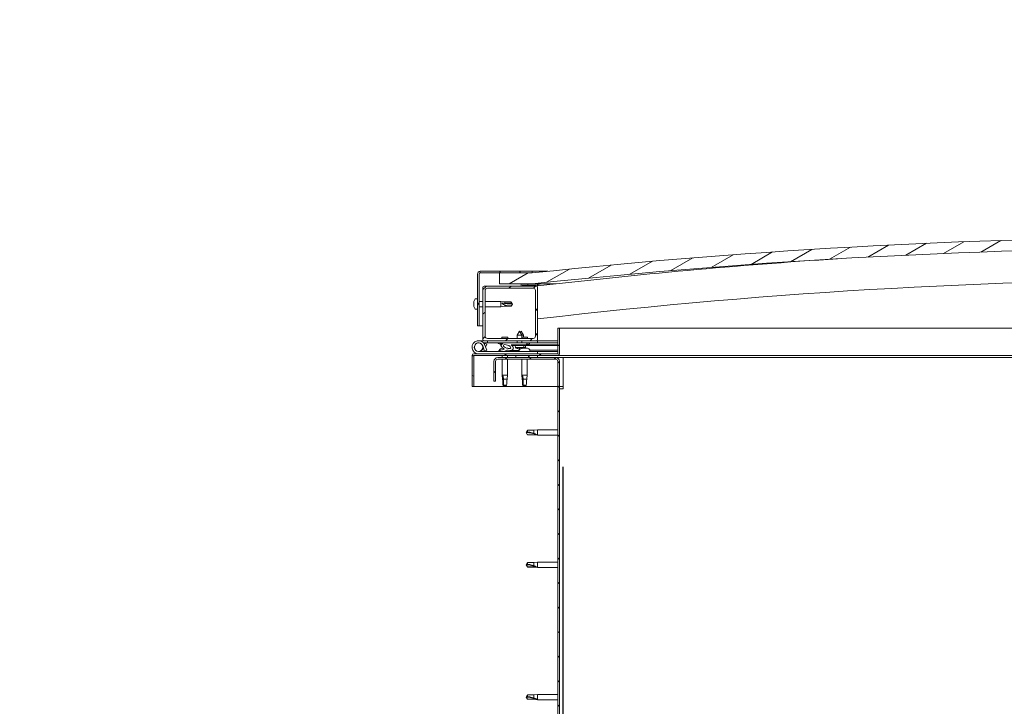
# Model space of a CAD drawing. Header units: millimetres. Extents: x -1893473 to 942156, y -568027 to 942944.
# Tile 65 of 256: x -7138 to -6237, y -293720 to -293092. Entities that reach past the tile are written whole.
import ezdxf

# ---------------------------------------------------------------- set-up
doc = ezdxf.new("R2010")
doc.units = ezdxf.units.MM
doc.header["$LTSCALE"] = 0.2
doc.layers.get('0').update_dxf_attribs({"lineweight": 0})
for name, color, linetype, lineweight in [('DO KONSTRUKCJI', 222, 'Continuous', 35), ('Hatch (ISO)', 7, 'Continuous', 18), ('P-Ściana żelbetowa', 50, 'Continuous', 30), ('Visible (ISO)', 7, 'Continuous', 50)]:
    doc.layers.add(name, color=color, linetype=linetype, lineweight=lineweight)
pattern_1 = [(120, (-10843.571, -2108.028), (-13.748153, -7.9375), [])]
pattern_2 = [(45, (-10843.571, -2108.028), (-11.22532, 11.22532), [])]

# ---------------------------------------------------------------- blocks, each defined once
blk = doc.blocks.new('A$C3bf03bbc')
at = {"layer": 'Hatch (ISO)', "lineweight": 9}
h = blk.add_hatch(dxfattribs=at)
h.set_pattern_fill('ANSI31', color=256, scale=127, angle=-15, style=0)
h.set_pattern_definition([(30, (-10843.571, -2108.028), (-7.9375, 13.748153), [])])
edge = h.paths.add_edge_path()
edge.add_line((21.5, 567.5), (51.5, 567.5))
edge.add_line((51.5, 567.5), (51.5, 577.5))
edge.add_line((51.5, 577.5), (21.5, 577.5))
edge.add_ellipse((-603.5, -5324.56), major_axis=(625, 5902.06), ratio=1, start_angle=0, end_angle=12.089642)
edge.add_line((-1228.5, 577.5), (-1258.5, 577.5))
edge.add_line((-1258.5, 577.5), (-1258.5, 567.5))
edge.add_line((-1258.5, 567.5), (-1228.5, 567.5))
edge.add_ellipse((-603.5, -5334.56), major_axis=(-625, 5902.06), ratio=1, start_angle=347.910358, end_angle=360, ccw=False)
h = blk.add_hatch(dxfattribs=at)
h.set_pattern_fill('ANSI31', color=256, scale=127, angle=75, style=0)
h.set_pattern_definition(pattern_1)
edge = h.paths.add_edge_path()
edge.add_line((-1228.5, 579), (-1276, 579))
edge.add_ellipse((-1276, 576.5), major_axis=(0, 2.5), ratio=1, start_angle=0, end_angle=90)
edge.add_line((-1278.5, 576.5), (-1278.5, 529))
edge.add_line((-1278.5, 529), (-1277, 529))
edge.add_line((-1277, 529), (-1277, 576.5))
edge.add_ellipse((-1276, 576.5), major_axis=(-1, 0), ratio=1, start_angle=270, end_angle=360, ccw=False)
edge.add_line((-1276, 577.5), (-1258.5, 577.5))
edge.add_line((-1258.5, 577.5), (-1228.5, 577.5))
edge.add_line((-1228.5, 577.5), (-1228.5, 579))
h = blk.add_hatch(dxfattribs=at)
h.set_pattern_fill('ANSI31', color=256, scale=127, style=0)
h.set_pattern_definition(pattern_2)
edge = h.paths.add_edge_path()
edge.add_line((-1224.5, 565.5), (-1238.4, 565.5))
edge.add_line((-1238.4, 565.5), (-1272.5, 565.5))
edge.add_ellipse((-1272.5, 564.5), major_axis=(0, 1), ratio=1, start_angle=0, end_angle=90)
edge.add_line((-1273.5, 564.5), (-1273.5, 516.5))
edge.add_ellipse((-1272.5, 516.5), major_axis=(-1, 0), ratio=1, start_angle=0, end_angle=90)
edge.add_line((-1272.5, 515.5), (-1224.5, 515.5))
edge.add_ellipse((-1224.5, 516.5), major_axis=(0, -1), ratio=1, start_angle=0, end_angle=90)
edge.add_line((-1223.5, 516.5), (-1223.5, 564.5))
edge.add_ellipse((-1224.5, 564.5), major_axis=(1, 0), ratio=1, start_angle=0, end_angle=90)
edge = h.paths.add_edge_path(flags=0)
edge.add_line((-1227.5, 517.5), (-1269.5, 517.5))
edge.add_ellipse((-1269.5, 519.5), major_axis=(0, -2), ratio=1, start_angle=270, end_angle=360, ccw=False)
edge.add_line((-1271.5, 519.5), (-1271.5, 561.5))
edge.add_ellipse((-1269.5, 561.5), major_axis=(-2, 0), ratio=1, start_angle=270, end_angle=360, ccw=False)
edge.add_line((-1269.5, 563.5), (-1227.5, 563.5))
edge.add_ellipse((-1227.5, 561.5), major_axis=(0, 2), ratio=1, start_angle=270, end_angle=360, ccw=False)
edge.add_line((-1225.5, 561.5), (-1225.5, 519.5))
edge.add_ellipse((-1227.5, 519.5), major_axis=(2, 0), ratio=1, start_angle=270, end_angle=360, ccw=False)
h = blk.add_hatch(dxfattribs=at)
h.set_pattern_fill('ANSI31', color=256, scale=127, angle=15, style=0)
h.set_pattern_definition([(60, (-10843.571, -2108.028), (-13.748153, 7.9375), [])])
edge = h.paths.add_edge_path()
edge.add_line((16.6, 565.5), (17.5, 565.5))
edge.add_line((17.5, 565.5), (31.4, 565.5))
edge.add_ellipse((31.4, 565.6), major_axis=(0, -0.1), ratio=1, start_angle=0, end_angle=90)
edge.add_line((31.5, 565.6), (31.5, 567.21))
edge.add_ellipse((31.4, 567.21), major_axis=(0.1, 0), ratio=1, start_angle=0, end_angle=86.98358)
edge.add_ellipse((24, 426.78), major_axis=(7.41, 140.53), ratio=1, start_angle=0, end_angle=6.03285)
edge.add_ellipse((16.6, 567.21), major_axis=(-0.0053, 0.0999), ratio=1, start_angle=0, end_angle=86.98358)
edge.add_line((16.5, 567.21), (16.5, 565.6))
edge.add_ellipse((16.6, 565.6), major_axis=(-0.1, 0), ratio=1, start_angle=0, end_angle=90)
edge = h.paths.add_edge_path(flags=0)
edge.add_line((17.5, 566.19), (17.5, 566.29))
edge.add_ellipse((24, 355.09), major_axis=(-6.5, 211.2), ratio=1, start_angle=356.47438, end_angle=360, ccw=False)
edge.add_line((30.5, 566.29), (30.5, 566.19))
edge.add_line((30.5, 566.19), (17.5, 566.19))
edge = h.paths.add_edge_path()
edge.add_ellipse((-1231, 426.77), major_axis=(7.41, 140.53), ratio=1, start_angle=0, end_angle=6.03285)
edge.add_ellipse((-1238.4, 567.21), major_axis=(-0.0053, 0.0999), ratio=1, start_angle=0, end_angle=86.98358)
edge.add_line((-1238.5, 567.21), (-1238.5, 565.6))
edge.add_ellipse((-1238.4, 565.6), major_axis=(-0.1, 0), ratio=1, start_angle=0, end_angle=90)
edge.add_line((-1238.4, 565.5), (-1224.5, 565.5))
edge.add_line((-1224.5, 565.5), (-1223.6, 565.5))
edge.add_ellipse((-1223.6, 565.6), major_axis=(0, -0.1), ratio=1, start_angle=0, end_angle=90)
edge.add_line((-1223.5, 565.6), (-1223.5, 567.21))
edge.add_ellipse((-1223.6, 567.21), major_axis=(0.1, 0), ratio=1, start_angle=0, end_angle=86.98358)
edge = h.paths.add_edge_path(flags=0)
edge.add_ellipse((-1231, 355.09), major_axis=(-6.5, 211.2), ratio=1, start_angle=356.47438, end_angle=360)
edge.add_line((-1237.5, 566.29), (-1237.5, 566.19))
edge.add_line((-1237.5, 566.19), (-1224.5, 566.19))
edge.add_line((-1224.5, 566.19), (-1224.5, 566.29))
h = blk.add_hatch(dxfattribs=at)
h.set_pattern_fill('ANSI31', color=256, scale=127, angle=105, style=0)
h.set_pattern_definition([(150, (-10843.571, -2108.028), (-7.9375, -13.748153), [])])
edge = h.paths.add_edge_path()
edge.add_line((-1205, 527), (-1205, 503.6))
edge.add_ellipse((-1205.1, 503.6), major_axis=(0.1, 0), ratio=1, start_angle=270, end_angle=360, ccw=False)
edge.add_line((-1205.1, 503.5), (-1281.9, 503.5))
edge.add_ellipse((-1281.9, 501.9), major_axis=(0, 1.6), ratio=1, start_angle=0, end_angle=90)
edge.add_line((-1283.5, 501.9), (-1283.5, 473.5))
edge.add_line((-1283.5, 473.5), (-1282, 473.5))
edge.add_line((-1282, 473.5), (-1282, 501.9))
edge.add_ellipse((-1281.9, 501.9), major_axis=(-0.1, 0), ratio=1, start_angle=270, end_angle=360, ccw=False)
edge.add_line((-1281.9, 502), (-1243.5, 502))
edge.add_line((-1243.5, 502), (-1223.5, 502))
edge.add_line((-1223.5, 502), (-1205.1, 502))
edge.add_ellipse((-1205.1, 503.6), major_axis=(0, -1.6), ratio=1, start_angle=0, end_angle=90)
edge.add_line((-1203.5, 503.6), (-1203.5, 527))
edge.add_line((-1203.5, 527), (-1205, 527))
h = blk.add_hatch(dxfattribs=at)
h.set_pattern_fill('ANSI31', color=256, scale=127, style=0)
h.set_pattern_definition(pattern_2)
edge = h.paths.add_edge_path()
edge.add_ellipse((-1251.43, 510.1), major_axis=(5.68, -1.95), ratio=0.5, start_angle=112.67817, end_angle=166.16787)
edge.add_line((-1256.71, 512.67), (-1258.76, 513.46))
edge.add_spline(control_points=[(-1258.76, 513.46), (-1259.01, 513.44), (-1259.21, 513.41), (-1259.37, 513.34), (-1259.41, 513.32), (-1259.45, 513.28), (-1259.47, 513.27), (-1259.49, 513.23), (-1259.5, 513.22), (-1259.5, 513.18), (-1259.5, 513.16), (-1259.49, 513.1), (-1259.47, 513.07), (-1259.4, 512.96), (-1259.3, 512.88), (-1259.18, 512.79)], knot_values=[-0.16945, -0.16945, -0.16945, -0.16945, -0.104739, -0.104739, -0.087274, -0.087274, -0.077296, -0.077296, -0.068966, -0.068966, -0.059481, -0.059481, -0.044542, -0.044542, 0, 0, 0, 0], degree=3, periodic=0)
edge.add_line((-1259.18, 512.79), (-1257.09, 512.07))
edge.add_ellipse((-1251.43, 510.1), major_axis=(5.68, -1.95), ratio=0.5, start_angle=179.52448, end_angle=249.2058)
edge.add_spline(control_points=[(-1254.35, 508.14), (-1254.3, 508.12), (-1254.24, 508.1), (-1254.16, 508.06), (-1254.13, 508.04), (-1254.09, 508.01), (-1254.08, 508), (-1254.07, 507.98), (-1254.06, 507.97), (-1254.06, 507.94), (-1254.06, 507.93), (-1254.07, 507.91), (-1254.08, 507.89), (-1254.1, 507.86), (-1254.13, 507.83), (-1254.3, 507.7), (-1254.62, 507.58), (-1255.81, 507.2), (-1256.88, 506.93), (-1258.3, 506.5), (-1258.77, 506.35), (-1259.16, 506.15), (-1259.25, 506.1), (-1259.33, 506.02), (-1259.36, 506), (-1259.39, 505.96), (-1259.4, 505.94), (-1259.4, 505.91), (-1259.4, 505.9), (-1259.4, 505.87), (-1259.4, 505.86), (-1259.38, 505.82), (-1259.36, 505.81), (-1259.31, 505.77), (-1259.27, 505.75), (-1259.07, 505.66), (-1258.84, 505.62), (-1257.62, 505.46), (-1255.53, 505.5), (-1252.58, 506.28), (-1252, 506.58), (-1251.37, 506.81), (-1251.21, 506.85), (-1250.84, 506.88), (-1250.64, 506.85), (-1250.4, 506.77)], knot_values=[-1.19641, -1.19641, -1.19641, -1.19641, -1.168436, -1.168436, -1.153501, -1.153501, -1.146106, -1.146106, -1.140741, -1.140741, -1.135227, -1.135227, -1.127464, -1.127464, -1.113688, -1.113688, -1.024153, -1.024153, -0.857929, -0.857929, -0.763889, -0.763889, -0.736092, -0.736092, -0.725393, -0.725393, -0.719662, -0.719662, -0.715221, -0.715221, -0.710426, -0.710426, -0.70331, -0.70331, -0.689557, -0.689557, -0.632773, -0.632773, -0.315912, -0.315912, -0.146512, -0.146512, -0.07812, -0.07812, 0, 0, 0, 0], degree=3, periodic=0)
edge.add_ellipse((-1251.43, 510.1), major_axis=(5.68, -1.95), ratio=0.5, start_angle=290.04812, end_angle=420.82422)
edge.add_line((-1247.81, 511.63), (-1246.5, 511.63))
edge.add_line((-1246.5, 511.63), (-1233.5, 511.65))
edge.add_line((-1233.5, 511.65), (-1233.5, 513.5))
edge.add_line((-1233.5, 513.5), (-1252.72, 513.47))
edge = h.paths.add_edge_path(flags=0)
edge.add_ellipse((-1251.43, 510.1), major_axis=(-3.31, 1.14), ratio=0.428571, start_angle=0, end_angle=360)
h = blk.add_hatch(dxfattribs=at)
h.set_pattern_fill('ANSI31', color=256, scale=127, angle=90, style=0)
h.set_pattern_definition([(135, (-10843.571, -2108.028), (-11.22532, -11.22532), [])])
edge = h.paths.add_edge_path()
edge.add_line((-1263.5, 496.5), (-1263.5, 478.5))
edge.add_line((-1263.5, 478.5), (-1262, 478.5))
edge.add_line((-1262, 478.5), (-1262, 496.5))
edge.add_ellipse((-1260, 496.5), major_axis=(-2, 0), ratio=1, start_angle=270, end_angle=360, ccw=False)
edge.add_line((-1260, 498.5), (-1207, 498.5))
edge.add_ellipse((-1207, 496.5), major_axis=(0, 2), ratio=1, start_angle=270, end_angle=360, ccw=False)
edge.add_line((-1205, 496.5), (-1205, 3.5))
edge.add_ellipse((-1207, 3.5), major_axis=(2, 0), ratio=1, start_angle=270, end_angle=360, ccw=False)
edge.add_line((-1207, 1.5), (-1263.5, 1.5))
edge.add_line((-1263.5, 1.5), (-1263.5, 0))
edge.add_line((-1263.5, 0), (-1207, 0))
edge.add_ellipse((-1207, 3.5), major_axis=(0, -3.5), ratio=1, start_angle=0, end_angle=90)
edge.add_line((-1203.5, 3.5), (-1203.5, 496.5))
edge.add_ellipse((-1207, 496.5), major_axis=(3.5, 0), ratio=1, start_angle=0, end_angle=90)
edge.add_line((-1207, 500), (-1223.5, 500))
edge.add_line((-1223.5, 500), (-1243.5, 500))
edge.add_line((-1243.5, 500), (-1260, 500))
edge.add_ellipse((-1260, 496.5), major_axis=(0, 3.5), ratio=1, start_angle=0, end_angle=90)
h = blk.add_hatch(dxfattribs=at)
h.set_pattern_fill('ANSI31', color=256, scale=127, angle=75, style=0)
h.set_pattern_definition(pattern_1)
h.paths.add_polyline_path([(-1223.5, 500), (-1223.5, 502), (-1243.5, 502), (-1243.5, 500)])
h.paths.add_polyline_path([(41.5, 500), (41.5, 502), (21.5, 502), (21.5, 500)])
at = {"layer": 'Visible (ISO)', "lineweight": 9}
for p, q in [((-1228.5, 579), (-1276, 579)), ((-1276, 577.5), (-1228.5, 577.5)), ((-1228.5, 577.5), (-1258.5, 577.5)), ((-1258.5, 577.5), (-1258.5, 567.5)), ((-1228.5, 579), (-1214.17, 579)), ((-1228.5, 577.5), (-1228.5, 579)), ((-1278.5, 576.5), (-1278.5, 529)), ((-1277, 529), (-1277, 576.5)), ((-1273.5, 564.5), (-1273.5, 516.5)), ((-1224.5, 565.5), (-1272.5, 565.5)), ((-1271.5, 519.5), (-1271.5, 561.5)), ((-1269.5, 563.5), (-1227.5, 563.5)), ((-1258.5, 567.5), (-1228.5, 567.5)), ((-1238.5, 567.21), (-1238.5, 565.6)), ((-1238.4, 565.5), (-1223.6, 565.5)), ((-1237.5, 566.19), (-1237.5, 566.29)), ((-1224.5, 566.19), (-1237.5, 566.19)), ((-1222.5, 567.5), (-1228.5, 567.5)), ((-1225.5, 561.5), (-1225.5, 519.5)), ((-1224.5, 566.29), (-1224.5, 566.19)), ((-1223.86, 565.5), (-1223.83, 565.24)), ((-1223.5, 565.6), (-1223.5, 567.21)), ((-1223.5, 516.5), (-1223.5, 564.5)), ((-1222.5, 567.31), (-1222.5, 567.5)), ((-1206.49, 567.5), (-1222.5, 567.5)), ((-1222.5, 567.21), (-1222.5, 567.31)), ((-1222.5, 567.21), (-1222.5, 565.66)), ((-1281.74, 551.2), (-1281.74, 551.21)), ((-1281.74, 551.2), (-1281.74, 551.18)), ((-1281.74, 550.2), (-1281.74, 551.18)), ((-1281.74, 550.15), (-1281.74, 550.2)), ((-1281.74, 550.01), (-1281.74, 550.15)), ((-1281.74, 550.01), (-1281.74, 549.82)), ((-1281.74, 547.99), (-1281.74, 549.82)), ((-1280.39, 553.75), (-1278.5, 553.75)), ((-1277, 551.4), (-1273.5, 551.4)), ((-1271.5, 551.4), (-1257, 551.4)), ((-1257, 546.6), (-1257, 551.4)), ((-1253.43, 551.05), (-1257, 551.4)), ((-1256.07, 550.06), (-1253.43, 549.94)), ((-1253.43, 549.94), (-1253.43, 551.05)), ((-1253.43, 551.05), (-1247.68, 551.05)), ((-1253.43, 549.94), (-1247.68, 549.94)), ((-1247.68, 549.94), (-1247.68, 551.05)), ((-1246.5, 549), (-1247.68, 551.05)), ((-1247.68, 549.94), (-1246.5, 549)), ((-1281.74, 547.99), (-1281.74, 547.94)), ((-1281.74, 547.8), (-1281.74, 547.94)), ((-1281.74, 547.8), (-1281.74, 547.76)), ((-1281.74, 547.65), (-1281.74, 547.76)), ((-1281.74, 547.76), (-1281.73, 547.76)), ((-1281.74, 547.63), (-1281.74, 547.65)), ((-1281.74, 547.65), (-1281.74, 547.65)), ((-1281.74, 546.8), (-1281.74, 547.63)), ((-1281.74, 546.8), (-1281.74, 546.79)), ((-1281.74, 546.79), (-1281.74, 546.79)), ((-1280.39, 544.25), (-1278.5, 544.25)), ((-1277, 546.6), (-1273.5, 546.6)), ((-1271.5, 546.6), (-1257, 546.6)), ((-1253.43, 546.95), (-1257, 546.6)), ((-1253.43, 546.95), (-1253.43, 548.12)), ((-1253.43, 546.95), (-1247.68, 546.95)), ((-1246.5, 549), (-1247.68, 546.95)), ((-1247.68, 546.95), (-1247.68, 547.24)), ((-1278.5, 529), (-1277, 529)), ((-1273.5, 529), (-1277, 529)), ((-1240.02, 524.14), (-1242.11, 520.44)), ((-1240.02, 524.14), (-1237.91, 520.44)), ((-1238.52, 524.14), (-1239.27, 522.82)), ((-1238.52, 524.14), (-1236.41, 520.45)), ((-1205, 527), (-1205, 503.6)), ((-1203.5, 527), (-1205, 527)), ((-1203.5, 527), (-573.43, 527)), ((-1203.5, 503.6), (-1203.5, 527)), ((-1277.5, 515.5), (-1272.5, 515.5)), ((-1272.5, 515.5), (-1224.5, 515.5)), ((-1227.5, 517.5), (-1269.5, 517.5)), ((-1269.5, 515.5), (-1269.5, 513.5)), ((-1250.89, 518.8), (-1256.11, 518.8)), ((-1237.91, 520.44), (-1242.11, 520.44)), ((-1242.11, 517.5), (-1242.11, 520.44)), ((-1242.1, 513.49), (-1242.1, 515.5)), ((-1236.41, 520.45), (-1237.91, 520.44)), ((-1237.91, 517.5), (-1237.91, 520.44)), ((-1232.89, 518.8), (-1237.91, 518.8)), ((-1237.9, 513.49), (-1237.9, 515.5)), ((-1236.41, 518.8), (-1236.41, 520.45)), ((-1224.5, 515.5), (-1223.5, 515.5)), ((-1223.5, 515.5), (-1223.5, 513.5)), ((-1205, 515.5), (-1223.5, 515.5)), ((-1223.5, 505.5), (-1277.5, 505.5)), ((-1273.74, 510.87), (-1271.97, 506)), ((-1273.74, 508.13), (-1273.24, 509.5)), ((-1269.5, 513.5), (-1273.03, 513.5)), ((-1272.21, 512.33), (-1271.97, 513)), ((-1271.97, 513), (-1270.09, 512.32)), ((-1271.97, 506), (-1270.09, 506.68)), ((-1270.09, 506.68), (-1271.86, 511.55)), ((-1270.09, 512.32), (-1271.11, 509.5)), ((-1269.5, 513.5), (-1254.63, 513.5)), ((-1259.18, 512.79), (-1257.09, 512.07)), ((-1256.71, 512.67), (-1258.76, 513.46)), ((-1258.25, 513.46), (-1258.76, 513.46)), ((-1258.25, 513.39), (-1258.25, 513.5)), ((-1258.25, 507.39), (-1258.25, 506.51)), ((-1258.25, 505.56), (-1258.25, 505.5)), ((-1255.71, 508.74), (-1255.28, 508.74)), ((-1252.99, 513.5), (-1242.1, 513.5)), ((-1233.5, 513.5), (-1252.72, 513.47)), ((-1252.08, 508.74), (-1251.37, 508.74)), ((-1251.3, 508.74), (-1251.37, 508.74)), ((-1251.3, 508.74), (-1251.29, 508.74)), ((-1248.75, 513.48), (-1248.75, 513.5)), ((-1248.75, 506.66), (-1240.25, 506.67)), ((-1248.75, 506.66), (-1248.75, 505.5)), ((-1248.75, 505.54), (-1240.25, 505.56)), ((-1247.81, 511.63), (-1233.5, 511.65)), ((-1233.5, 511.65), (-1246.5, 511.63)), ((-1246.5, 511.63), (-1246.5, 511.13)), ((-1246.5, 511.13), (-1233.5, 511.15)), ((-1243.83, 509.29), (-1244, 511.13)), ((-1236.15, 509.3), (-1243.83, 509.29)), ((-1242.13, 508.41), (-1242.12, 508.41)), ((-1240.7, 508.11), (-1240.7, 508.13)), ((-1240.46, 508.42), (-1239.52, 508.42)), ((-1240.29, 508.13), (-1240.27, 508.42)), ((-1240.25, 507.39), (-1240.25, 505.5)), ((-1239.69, 508.13), (-1239.71, 508.42)), ((-1239.28, 508.11), (-1239.28, 508.13)), ((-1237.9, 513.5), (-1223.5, 513.5)), ((-1237.87, 508.42), (-1237.85, 508.42)), ((-1237.05, 508.74), (-1237.07, 508.74)), ((-1237.07, 508.74), (-1237.07, 508.74)), ((-1237.05, 508.74), (-1236.97, 508.74)), ((-1236.97, 508.74), (-1236.74, 508.74)), ((-1236.97, 508.74), (-1236.97, 508.73)), ((-1236.74, 508.74), (-1234.94, 508.74)), ((-1236.15, 509.3), (-1236, 511.15)), ((-1234.66, 509.3), (-1236.15, 509.3)), ((-1234.94, 508.74), (-1234.62, 508.74)), ((-1234.66, 509.3), (-1234.5, 511.15)), ((-1234.54, 508.74), (-1234.62, 508.74)), ((-1234.54, 508.74), (-1233.37, 508.74)), ((-1233.5, 511.65), (-1233.5, 513.5)), ((-1231.74, 512.4), (-1233.5, 512.4)), ((-1233.5, 511.65), (-1205, 511.7)), ((-1233.5, 511.65), (-1205, 511.7)), ((-1233.5, 511.15), (-1233.5, 511.65)), ((-1233.5, 511.15), (-1205, 511.2)), ((-1233.3, 508.74), (-1233.37, 508.74)), ((-1233.3, 508.74), (-1233.29, 508.74)), ((-1230.75, 513.39), (-1230.75, 513.5)), ((-1230.75, 507.39), (-1230.75, 505.5)), ((-1230.75, 506.69), (-1205, 506.73)), ((-1230.75, 505.57), (-1205, 505.61)), ((-1223.5, 513.59), (-1205, 513.62)), ((-1223.5, 513.52), (-1205, 513.54)), ((-1223.5, 503.5), (-1223.5, 505.5)), ((-1283.5, 502), (-1283.5, 502)), ((-1283.5, 501.9), (-1283.5, 502)), ((-1283.5, 501.9), (-1283.5, 473.5)), ((-1282, 473.5), (-1282, 501.9)), ((-1205.1, 503.5), (-1281.9, 503.5)), ((-1281.9, 502), (-1205.1, 502)), ((-1263.5, 496.5), (-1263.5, 478.5)), ((-1262, 478.5), (-1262, 496.5)), ((-1207, 500), (-1260, 500)), ((-1260, 498.5), (-1207, 498.5)), ((-1255.9, 502), (-1255.9, 500)), ((-1255.9, 498.5), (-1255.9, 484)), ((-1251.1, 502), (-1251.1, 500)), ((-1251.1, 498.5), (-1251.1, 484)), ((-1223.5, 502), (-1243.5, 502)), ((-1243.5, 502), (-1243.5, 500)), ((-1243.5, 500), (-1223.5, 500)), ((-1237.9, 498.5), (-1237.9, 484)), ((-1233.1, 498.5), (-1233.1, 484)), ((-1223.5, 500), (-1223.5, 502)), ((-1200, 500), (-1207, 500)), ((-584.79, 502), (-1205.1, 502)), ((-1205, 496.5), (-1205, 3.5)), ((-1203.5, 3.5), (-1203.5, 496.5)), ((-1200, 500), (-1200, 496.5)), ((-585.7, 500), (-1200, 500)), ((-1200, 496.5), (-1200, 471.5)), ((-1263.5, 478.5), (-1262, 478.5)), ((-1255.9, 484), (-1251.1, 484)), ((-1255.57, 480.67), (-1255.9, 484)), ((-1254.98, 483.07), (-1254.81, 480.43)), ((-1254.81, 480.43), (-1254.81, 474.68)), ((-1254.81, 480.43), (-1251.45, 480.43)), ((-1251.43, 480.67), (-1251.1, 484)), ((-1237.9, 484), (-1233.1, 484)), ((-1237.57, 480.67), (-1237.9, 484)), ((-1236.98, 483.07), (-1236.81, 480.43)), ((-1236.81, 480.43), (-1236.81, 474.68)), ((-1236.81, 480.43), (-1233.45, 480.43)), ((-1233.43, 480.67), (-1233.1, 484)), ((-1283.5, 473.5), (-1282, 473.5)), ((-1205, 473.5), (-1282, 473.5)), ((-1254.81, 474.68), (-1253.5, 473.5)), ((-1254.81, 474.68), (-1251.84, 474.68)), ((-1236.81, 474.68), (-1235.5, 473.5)), ((-1236.81, 474.68), (-1233.84, 474.68)), ((-1200, 473.5), (-1203.5, 473.5)), ((-1203.5, 471.5), (-1200, 471.5)), ((-1234, 431.5), (-1232.82, 433.55)), ((-1232.82, 433.55), (-1232.82, 431.94)), ((-1227.07, 433.55), (-1232.82, 433.55)), ((-1227.07, 433.55), (-1223.5, 433.9)), ((-1227.07, 433.55), (-1227.07, 430.76)), ((-1223.5, 433.9), (-1223.5, 429.1)), ((-1205, 433.9), (-1223.5, 433.9)), ((-1234, 431.5), (-1232.82, 429.45)), ((-1232.82, 429.53), (-1234, 431.5)), ((-1232.82, 429.53), (-1232.82, 429.45)), ((-1227.07, 429.53), (-1232.82, 429.53)), ((-1227.07, 429.45), (-1232.82, 429.45)), ((-1227.07, 429.53), (-1227.07, 429.45)), ((-1224.43, 429.28), (-1227.07, 429.53)), ((-1227.07, 429.45), (-1223.5, 429.1)), ((-1205, 429.1), (-1223.5, 429.1)), ((-1234, 310.5), (-1232.82, 312.55)), ((-1234, 310.5), (-1232.82, 308.45)), ((-1232.82, 308.53), (-1234, 310.5)), ((-1232.82, 312.55), (-1232.82, 310.94)), ((-1227.07, 312.55), (-1232.82, 312.55)), ((-1232.82, 308.53), (-1232.82, 308.45)), ((-1227.07, 308.53), (-1232.82, 308.53)), ((-1227.07, 308.45), (-1232.82, 308.45)), ((-1227.07, 312.55), (-1223.5, 312.9)), ((-1227.07, 312.55), (-1227.07, 309.76)), ((-1227.07, 308.53), (-1227.07, 308.45)), ((-1224.43, 308.28), (-1227.07, 308.53)), ((-1227.07, 308.45), (-1223.5, 308.1)), ((-1223.5, 312.9), (-1223.5, 308.1)), ((-1205, 312.9), (-1223.5, 312.9)), ((-1205, 308.1), (-1223.5, 308.1)), ((-1234, 189.5), (-1232.82, 191.55)), ((-1234, 189.5), (-1232.82, 187.45)), ((-1232.82, 187.53), (-1234, 189.5)), ((-1232.82, 191.55), (-1232.82, 189.94)), ((-1227.07, 191.55), (-1232.82, 191.55)), ((-1227.07, 191.55), (-1223.5, 191.9)), ((-1227.07, 191.55), (-1227.07, 188.76)), ((-1223.5, 191.9), (-1223.5, 187.1)), ((-1205, 191.9), (-1223.5, 191.9)), ((-1232.82, 187.53), (-1232.82, 187.45)), ((-1227.07, 187.53), (-1232.82, 187.53)), ((-1227.07, 187.45), (-1232.82, 187.45)), ((-1227.07, 187.53), (-1227.07, 187.45)), ((-1224.43, 187.28), (-1227.07, 187.53)), ((-1227.07, 187.45), (-1223.5, 187.1)), ((-1205, 187.1), (-1223.5, 187.1))]:
    blk.add_line(p, q, dxfattribs=at)
blk.add_circle((-1277.5, 509.5), 3.9, dxfattribs=at)
for centre, radius, start, end in [((-603.5, -5324.56), 5935.06, 83.955179, 96.044821), ((-603.5, -5334.56), 5935.06, 83.955179, 96.044821), ((-603.68, -4743.45), 5345.06, 93.70384, 96.65929), ((-1276, 576.5), 2.5, 90, 180), ((-1276, 576.5), 1, 90, 180), ((-603.68, -4743.45), 5315.06, 89.67737, 96.69683), ((-1272.5, 564.5), 1, 90, 180), ((-1269.5, 561.5), 2, 90, 180), ((-1238.4, 567.21), 0.1, 93.01642, 180), ((-1238.4, 565.6), 0.1, 180, 270), ((-1231, 426.78), 140.72, 86.98358, 93.01642), ((-1231, 355.09), 211.3, 88.23719, 91.76281), ((-1227.5, 561.5), 2, 0, 90), ((-1224.5, 564.5), 1, 0, 90), ((-1223.6, 565.6), 0.1, 270, 0), ((-1223.6, 567.21), 0.1, 0, 86.98358), ((-1274.05, 549), 8, 163.74209, 163.99232), ((-1274.05, 549), 8, 144.31467, 163.74209), ((-1280.39, 553.55), 0.2, 90, 144.31467), ((-1274.05, 549), 8, 196.00768, 196.25791), ((-1274.05, 549), 8, 196.25791, 215.68533), ((-1280.39, 544.45), 0.2, 215.68533, 270), ((-1277.5, 509.5), 6, 20, 270), ((-1272.5, 516.5), 1, 180, 270), ((-1269.5, 519.5), 2, 180, 270), ((-1247.44, 514.93), 9.5, 155.94972, 164.29493), ((-1259.56, 514.93), 9.5, 15.70507, 24.05028), ((-1241.56, 514.93), 9.5, 15.70507, 24.05028), ((-1227.5, 519.5), 2, 270, 0), ((-1224.5, 516.5), 1, 270, 0), ((-1277.5, 509.5), 4, 20, 270), ((-1277.5, 509.5), 4, 270, 340), ((-1277.5, 509.5), 6, 318.18969, 331.81031), ((-1257.26, 513.39), 0.99, 180, 187.44075), ((-1258.05, 507.39), 0.2, 125.68533, 180), ((-1253.5, 501.05), 8, 106.00768, 125.68533), ((-1253.5, 501.05), 8, 64.94956, 73.99232), ((-1240, 514.54), 6.5, 233.89382, 250.20792), ((-1242.13, 508.62), 0.206, 250.20792, 270.08945), ((-1240.05, 507.39), 0.2, 125.68533, 180), ((-1235.5, 501.05), 8, 118.14782, 125.68533), ((-1237.85, 508.63), 0.206, 270.08945, 289.97098), ((-1240, 514.54), 6.5, 289.97098, 306.28508), ((-1238.5, 514.54), 6.5, 296.76463, 306.28508), ((-1235.5, 501.05), 8, 54.31467, 73.99232), ((-1231.74, 513.39), 0.99, 270, 0), ((-1230.95, 507.39), 0.2, 0, 54.31467), ((-1281.9, 501.9), 1.6, 90, 180), ((-1281.9, 501.9), 0.1, 90, 180), ((-1260, 496.5), 3.5, 90, 180), ((-1260, 496.5), 2, 90, 180), ((-1207, 496.5), 3.5, 0, 90), ((-1207, 496.5), 2, 0, 90), ((-1205.1, 503.6), 0.1, 270, 0), ((-1205.1, 503.6), 1.6, 270, 0)]:
    blk.add_arc(centre, radius, start, end, dxfattribs=at)
for centre, major_axis, ratio, start_param, end_param in [((-1246.5, 558.62), (21, 0), 0.458139, 4.239024, 4.712389), ((-1251.43, 510.1), (5.68, -1.95), 0.5, 1.966605, 2.900176), ((-1251.43, 510.1), (5.68, -1.95), 0.5, 3.133293, 4.349462), ((-1251.43, 510.1), (5.68, -1.95), 0.5, 5.062295, 7.344768), ((-1240.08, 514.5), (-2.83, 5.83), 0.979749, 2.351624, 2.529771), ((-1241.71, 513), (3.84, -4.25), 0.664926, 5.510896, 5.582433), ((-1237.95, 513), (-3.43, -4.58), 0.554863, 0.162804, 0.234341), ((-1240.96, 507.78), (-0.224, -0.452), 0.299538, 2.511352, 2.574157), ((-1239.56, 514.5), (-0.56, -6.46), 0.180266, 5.951633, 6.12978), ((-1238.58, 514.5), (-2.83, 5.83), 0.979749, 2.412626, 2.507136), ((-1240.44, 514.5), (0.58, -6.46), 0.180266, 0.153405, 0.331552), ((-1238.29, 513), (3.83, 4.26), 0.664926, 3.842345, 3.913882), ((-1242.05, 513), (3.45, -4.57), 0.554863, 6.048844, 6.120382), ((-1239.02, 507.78), (-0.226, 0.452), 0.299538, 0.567435, 0.630241), ((-1239.92, 514.5), (-2.81, -5.84), 0.979749, 0.611822, 0.789969), ((-1234, 411.32), (-21, 0), 0.960856, 4.239024, 4.712389), ((-1234, 290.32), (-21, 0), 0.960856, 4.239024, 4.712389), ((-1234, 169.32), (-21, 0), 0.960856, 4.239024, 4.712389)]:
    blk.add_ellipse(centre, major_axis=major_axis, ratio=ratio, start_param=start_param, end_param=end_param, dxfattribs=at)
blk.add_ellipse((-1251.43, 510.1), major_axis=(-3.31, 1.14), ratio=0.428571, dxfattribs=at)
for points, knots in [([(-1281.74, 551.2), (-1281.73, 551.22), (-1281.73, 551.24), (-1281.73, 551.25), (-1281.73, 551.25), (-1281.73, 551.22), (-1281.74, 551.2), (-1281.74, 551.18)], [0.17438702, 0.17438702, 0.17438702, 0.17438702, 0.18896797, 0.18896797, 0.20586323, 0.20586323, 0.21737851, 0.21737851, 0.21737851, 0.21737851]), ([(-1281.74, 550.2), (-1281.73, 550.17), (-1281.73, 550.13), (-1281.73, 550.04), (-1281.73, 549.99), (-1281.73, 549.9), (-1281.74, 549.86), (-1281.74, 549.82)], [0.17438702, 0.17438702, 0.17438702, 0.17438702, 0.18896797, 0.18896797, 0.20586323, 0.20586323, 0.21737852, 0.21737852, 0.21737852, 0.21737852]), ([(-1253.43, 548.12), (-1253.69, 548.19), (-1253.94, 548.27), (-1254.52, 548.5), (-1254.84, 548.65), (-1255.42, 549.02), (-1255.72, 549.27), (-1255.95, 549.62), (-1255.99, 549.7), (-1256.06, 549.88), (-1256.07, 549.98), (-1256.07, 550.06)], [0.9722954, 0.9722954, 0.9722954, 0.9722954, 1.054543, 1.054543, 1.1645704, 1.1645704, 1.2620554, 1.2620554, 1.289972, 1.289972, 1.3178886, 1.3178886, 1.3178886, 1.3178886]), ([(-1281.74, 547.99), (-1281.73, 547.94), (-1281.73, 547.89), (-1281.73, 547.79), (-1281.73, 547.74), (-1281.73, 547.68), (-1281.74, 547.65), (-1281.74, 547.63)], [0.17438702, 0.17438702, 0.17438702, 0.17438702, 0.18896797, 0.18896797, 0.20586323, 0.20586323, 0.21737852, 0.21737852, 0.21737852, 0.21737852]), ([(-1247.68, 547.24), (-1248.02, 547.25), (-1248.35, 547.27), (-1249.44, 547.33), (-1250.18, 547.4), (-1251.64, 547.61), (-1252.34, 547.76), (-1253.15, 548.02), (-1253.29, 548.07), (-1253.43, 548.12)], [1.0296095, 1.0296095, 1.0296095, 1.0296095, 1.1266468, 1.1266468, 1.3399415, 1.3399415, 1.5532361, 1.5532361, 1.5988171, 1.5988171, 1.5988171, 1.5988171]), ([(-1258.76, 513.46), (-1259.01, 513.44), (-1259.21, 513.41), (-1259.37, 513.34), (-1259.41, 513.32), (-1259.45, 513.28), (-1259.47, 513.27), (-1259.49, 513.23), (-1259.5, 513.22), (-1259.5, 513.18), (-1259.5, 513.16), (-1259.49, 513.1), (-1259.47, 513.07), (-1259.4, 512.96), (-1259.3, 512.88), (-1259.18, 512.79)], [-0.1694504, -0.1694504, -0.1694504, -0.1694504, -0.1047388, -0.1047388, -0.087274, -0.087274, -0.0772965, -0.0772965, -0.0689658, -0.0689658, -0.0594813, -0.0594813, -0.044542, -0.044542, 0, 0, 0, 0]), ([(-1254.35, 508.14), (-1254.3, 508.12), (-1254.24, 508.1), (-1254.16, 508.06), (-1254.13, 508.04), (-1254.09, 508.01), (-1254.08, 508), (-1254.07, 507.98), (-1254.06, 507.97), (-1254.06, 507.94), (-1254.06, 507.93), (-1254.07, 507.91), (-1254.08, 507.89), (-1254.1, 507.86), (-1254.13, 507.83), (-1254.3, 507.7), (-1254.62, 507.58), (-1255.81, 507.2), (-1256.88, 506.93), (-1258.3, 506.5), (-1258.77, 506.35), (-1259.16, 506.15), (-1259.25, 506.1), (-1259.33, 506.02), (-1259.36, 506), (-1259.39, 505.96), (-1259.4, 505.94), (-1259.4, 505.91), (-1259.4, 505.9), (-1259.4, 505.87), (-1259.4, 505.86), (-1259.38, 505.82), (-1259.36, 505.81), (-1259.31, 505.77), (-1259.27, 505.75), (-1259.07, 505.66), (-1258.84, 505.62), (-1257.62, 505.46), (-1255.53, 505.5), (-1252.58, 506.28), (-1252, 506.58), (-1251.37, 506.81), (-1251.21, 506.85), (-1250.84, 506.88), (-1250.64, 506.85), (-1250.4, 506.77)], [-1.19641, -1.19641, -1.19641, -1.19641, -1.168436, -1.168436, -1.153501, -1.153501, -1.146106, -1.146106, -1.140741, -1.140741, -1.135227, -1.135227, -1.127464, -1.127464, -1.113688, -1.113688, -1.024153, -1.024153, -0.857929, -0.857929, -0.763889, -0.763889, -0.736092, -0.736092, -0.725393, -0.725393, -0.719662, -0.719662, -0.715221, -0.715221, -0.710426, -0.710426, -0.70331, -0.70331, -0.689557, -0.689557, -0.632773, -0.632773, -0.315912, -0.315912, -0.146512, -0.146512, -0.07812, -0.07812, 0, 0, 0, 0]), ([(-1251.3, 508.74), (-1251.28, 508.73), (-1251.28, 508.73), (-1251.28, 508.73), (-1251.29, 508.73), (-1251.33, 508.73), (-1251.35, 508.74), (-1251.37, 508.74)], [0.17438702, 0.17438702, 0.17438702, 0.17438702, 0.18896797, 0.18896797, 0.20586323, 0.20586323, 0.21737852, 0.21737852, 0.21737852, 0.21737852]), ([(-1240.7, 508.11), (-1240.7, 508.11), (-1240.7, 508.11), (-1240.7, 508.1), (-1240.71, 508.1), (-1240.74, 508.1), (-1240.76, 508.1), (-1240.81, 508.1), (-1240.85, 508.11), (-1240.92, 508.11), (-1240.96, 508.12), (-1241.01, 508.13), (-1241.03, 508.13), (-1241.05, 508.13)], [0.02178159, 0.02178159, 0.02178159, 0.02178159, 0.02232447, 0.02232447, 0.03332398, 0.03332398, 0.04432349, 0.04432349, 0.05536276, 0.05536276, 0.06640202, 0.06640202, 0.07177151, 0.07177151, 0.07177151, 0.07177151]), ([(-1240.3, 508.13), (-1240.29, 508.13), (-1240.29, 508.12), (-1240.31, 508.11), (-1240.33, 508.11), (-1240.37, 508.1), (-1240.4, 508.1), (-1240.46, 508.1), (-1240.5, 508.1), (-1240.55, 508.1), (-1240.57, 508.11), (-1240.59, 508.11)], [0, 0, 0, 0, 0.01116716, 0.01116716, 0.02233431, 0.02233431, 0.03329353, 0.03329353, 0.04425275, 0.04425275, 0.04996652, 0.04996652, 0.04996652, 0.04996652]), ([(-1239.39, 508.11), (-1239.39, 508.11), (-1239.39, 508.11), (-1239.43, 508.11), (-1239.47, 508.1), (-1239.54, 508.1), (-1239.57, 508.1), (-1239.63, 508.1), (-1239.65, 508.11), (-1239.68, 508.12), (-1239.69, 508.12), (-1239.69, 508.13), (-1239.69, 508.13), (-1239.68, 508.14)], [0.0217824, 0.0217824, 0.0217824, 0.0217824, 0.02240783, 0.02240783, 0.03336567, 0.03336567, 0.04432351, 0.04432351, 0.05536278, 0.05536278, 0.06640205, 0.06640205, 0.07177154, 0.07177154, 0.07177154, 0.07177154]), ([(-1239.28, 508.1), (-1239.28, 508.1), (-1239.29, 508.1), (-1239.31, 508.1), (-1239.34, 508.11), (-1239.38, 508.11)], [0.04251907, 0.04251907, 0.04251907, 0.04251907, 0.04432351, 0.04432351, 0.05478696, 0.05478696, 0.05478696, 0.05478696]), ([(-1238.94, 508.14), (-1238.97, 508.13), (-1239.01, 508.12), (-1239.09, 508.11), (-1239.13, 508.11), (-1239.19, 508.1), (-1239.21, 508.1), (-1239.26, 508.1), (-1239.27, 508.1), (-1239.28, 508.11), (-1239.28, 508.11), (-1239.28, 508.11)], [0, 0, 0, 0, 0.01116716, 0.01116716, 0.02233431, 0.02233431, 0.03329353, 0.03329353, 0.04425275, 0.04425275, 0.04996746, 0.04996746, 0.04996746, 0.04996746]), ([(-1236.74, 508.74), (-1236.79, 508.73), (-1236.84, 508.73), (-1236.93, 508.73), (-1236.98, 508.73), (-1237.03, 508.73), (-1237.05, 508.74), (-1237.07, 508.74)], [0.17438702, 0.17438702, 0.17438702, 0.17438702, 0.18896797, 0.18896797, 0.20586323, 0.20586323, 0.21737852, 0.21737852, 0.21737852, 0.21737852]), ([(-1234.54, 508.74), (-1234.57, 508.73), (-1234.61, 508.73), (-1234.71, 508.73), (-1234.77, 508.73), (-1234.86, 508.73), (-1234.9, 508.74), (-1234.94, 508.74)], [0.17438702, 0.17438702, 0.17438702, 0.17438702, 0.18896797, 0.18896797, 0.20586323, 0.20586323, 0.21737852, 0.21737852, 0.21737852, 0.21737852]), ([(-1233.3, 508.74), (-1233.28, 508.73), (-1233.28, 508.73), (-1233.28, 508.73), (-1233.29, 508.73), (-1233.33, 508.73), (-1233.35, 508.74), (-1233.37, 508.74)], [0.17438702, 0.17438702, 0.17438702, 0.17438702, 0.18896797, 0.18896797, 0.20586323, 0.20586323, 0.21737852, 0.21737852, 0.21737852, 0.21737852]), ([(-1255.55, 480.43), (-1255.58, 480.69), (-1255.6, 480.94), (-1255.63, 481.52), (-1255.63, 481.84), (-1255.56, 482.42), (-1255.49, 482.72), (-1255.3, 482.95), (-1255.25, 482.99), (-1255.12, 483.06), (-1255.05, 483.07), (-1254.98, 483.07)], [0.9725494, 0.9725494, 0.9725494, 0.9725494, 1.0547969, 1.0547969, 1.1648244, 1.1648244, 1.2623094, 1.2623094, 1.290226, 1.290226, 1.3181426, 1.3181426, 1.3181426, 1.3181426]), ([(-1255.16, 474.68), (-1255.17, 475.02), (-1255.18, 475.35), (-1255.25, 476.44), (-1255.31, 477.18), (-1255.44, 478.64), (-1255.5, 479.34), (-1255.54, 480.15), (-1255.55, 480.29), (-1255.55, 480.43)], [1.0298299, 1.0298299, 1.0298299, 1.0298299, 1.1268672, 1.1268672, 1.3401618, 1.3401618, 1.5534565, 1.5534565, 1.5990374, 1.5990374, 1.5990374, 1.5990374]), ([(-1251.84, 474.68), (-1251.83, 475.02), (-1251.82, 475.35), (-1251.75, 476.44), (-1251.69, 477.18), (-1251.56, 478.64), (-1251.5, 479.34), (-1251.46, 480.15), (-1251.45, 480.29), (-1251.45, 480.43)], [1.0296095, 1.0296095, 1.0296095, 1.0296095, 1.1266468, 1.1266468, 1.3399415, 1.3399415, 1.5532361, 1.5532361, 1.5988171, 1.5988171, 1.5988171, 1.5988171]), ([(-1237.55, 480.43), (-1237.58, 480.69), (-1237.6, 480.94), (-1237.63, 481.52), (-1237.63, 481.84), (-1237.56, 482.42), (-1237.49, 482.72), (-1237.3, 482.95), (-1237.25, 482.99), (-1237.12, 483.06), (-1237.05, 483.07), (-1236.98, 483.07)], [0.9725494, 0.9725494, 0.9725494, 0.9725494, 1.0547969, 1.0547969, 1.1648244, 1.1648244, 1.2623094, 1.2623094, 1.290226, 1.290226, 1.3181426, 1.3181426, 1.3181426, 1.3181426]), ([(-1237.16, 474.68), (-1237.17, 475.02), (-1237.18, 475.35), (-1237.25, 476.44), (-1237.31, 477.18), (-1237.44, 478.64), (-1237.5, 479.34), (-1237.54, 480.15), (-1237.55, 480.29), (-1237.55, 480.43)], [1.0298299, 1.0298299, 1.0298299, 1.0298299, 1.1268672, 1.1268672, 1.3401618, 1.3401618, 1.5534565, 1.5534565, 1.5990374, 1.5990374, 1.5990374, 1.5990374]), ([(-1233.84, 474.68), (-1233.83, 475.02), (-1233.82, 475.35), (-1233.75, 476.44), (-1233.69, 477.18), (-1233.56, 478.64), (-1233.5, 479.34), (-1233.46, 480.15), (-1233.45, 480.29), (-1233.45, 480.43)], [1.0296095, 1.0296095, 1.0296095, 1.0296095, 1.1266468, 1.1266468, 1.3399415, 1.3399415, 1.5532361, 1.5532361, 1.5988171, 1.5988171, 1.5988171, 1.5988171]), ([(-1232.82, 431.94), (-1232.48, 431.92), (-1232.15, 431.89), (-1231.06, 431.78), (-1230.32, 431.66), (-1228.86, 431.35), (-1228.16, 431.15), (-1227.35, 430.86), (-1227.21, 430.81), (-1227.07, 430.76)], [1.0296095, 1.0296095, 1.0296095, 1.0296095, 1.1266468, 1.1266468, 1.3399415, 1.3399415, 1.5532361, 1.5532361, 1.5988171, 1.5988171, 1.5988171, 1.5988171]), ([(-1227.07, 430.76), (-1226.81, 430.66), (-1226.56, 430.56), (-1225.98, 430.32), (-1225.66, 430.16), (-1225.08, 429.85), (-1224.78, 429.66), (-1224.55, 429.47), (-1224.51, 429.42), (-1224.44, 429.34), (-1224.43, 429.31), (-1224.43, 429.28)], [0.9722954, 0.9722954, 0.9722954, 0.9722954, 1.054543, 1.054543, 1.1645704, 1.1645704, 1.2620554, 1.2620554, 1.289972, 1.289972, 1.3178886, 1.3178886, 1.3178886, 1.3178886]), ([(-1232.82, 310.94), (-1232.48, 310.92), (-1232.15, 310.89), (-1231.06, 310.78), (-1230.32, 310.66), (-1228.86, 310.35), (-1228.16, 310.15), (-1227.35, 309.86), (-1227.21, 309.81), (-1227.07, 309.76)], [1.0296095, 1.0296095, 1.0296095, 1.0296095, 1.1266468, 1.1266468, 1.3399415, 1.3399415, 1.5532361, 1.5532361, 1.5988171, 1.5988171, 1.5988171, 1.5988171]), ([(-1227.07, 309.76), (-1226.81, 309.66), (-1226.56, 309.56), (-1225.98, 309.32), (-1225.66, 309.16), (-1225.08, 308.85), (-1224.78, 308.66), (-1224.55, 308.47), (-1224.51, 308.42), (-1224.44, 308.34), (-1224.43, 308.31), (-1224.43, 308.28)], [0.9722954, 0.9722954, 0.9722954, 0.9722954, 1.054543, 1.054543, 1.1645704, 1.1645704, 1.2620554, 1.2620554, 1.289972, 1.289972, 1.3178886, 1.3178886, 1.3178886, 1.3178886]), ([(-1232.82, 189.94), (-1232.48, 189.92), (-1232.15, 189.89), (-1231.06, 189.78), (-1230.32, 189.66), (-1228.86, 189.35), (-1228.16, 189.15), (-1227.35, 188.86), (-1227.21, 188.81), (-1227.07, 188.76)], [1.0296095, 1.0296095, 1.0296095, 1.0296095, 1.1266468, 1.1266468, 1.3399415, 1.3399415, 1.5532361, 1.5532361, 1.5988171, 1.5988171, 1.5988171, 1.5988171]), ([(-1227.07, 188.76), (-1226.81, 188.66), (-1226.56, 188.56), (-1225.98, 188.32), (-1225.66, 188.16), (-1225.08, 187.85), (-1224.78, 187.66), (-1224.55, 187.47), (-1224.51, 187.42), (-1224.44, 187.34), (-1224.43, 187.31), (-1224.43, 187.28)], [0.9722954, 0.9722954, 0.9722954, 0.9722954, 1.054543, 1.054543, 1.1645704, 1.1645704, 1.2620554, 1.2620554, 1.289972, 1.289972, 1.3178886, 1.3178886, 1.3178886, 1.3178886])]:
    blk.add_open_spline(points, degree=3, knots=knots, dxfattribs=at)
for points in [[(-1281.74, 550.18), (-1281.74, 550.17), (-1281.74, 550.16), (-1281.74, 550.15)], [(-1281.74, 550.01), (-1281.74, 550.04), (-1281.73, 550.08), (-1281.73, 550.12)], [(-1281.74, 547.96), (-1281.74, 547.95), (-1281.74, 547.95), (-1281.74, 547.94)], [(-1281.74, 547.8), (-1281.74, 547.82), (-1281.73, 547.85), (-1281.73, 547.88)], [(-1281.74, 546.8), (-1281.74, 546.78), (-1281.73, 546.77), (-1281.73, 546.76)], [(-1281.74, 546.78), (-1281.74, 546.79), (-1281.74, 546.79), (-1281.74, 546.79)], [(-1246.5, 549), (-1246.88, 548.41), (-1247.28, 547.82), (-1247.68, 547.24)], [(-1240.46, 508.42), (-1240.47, 508.42), (-1240.47, 508.42), (-1240.48, 508.43)], [(-1239.51, 508.43), (-1239.51, 508.42), (-1239.52, 508.42), (-1239.52, 508.42)], [(-1251.45, 480.43), (-1251.44, 480.51), (-1251.43, 480.59), (-1251.43, 480.67)], [(-1233.45, 480.43), (-1233.44, 480.51), (-1233.43, 480.59), (-1233.43, 480.67)], [(-1253.5, 473.5), (-1254.01, 473.88), (-1254.57, 474.28), (-1255.16, 474.68)], [(-1253.5, 473.5), (-1252.99, 473.88), (-1252.43, 474.28), (-1251.84, 474.68)], [(-1235.5, 473.5), (-1236.01, 473.88), (-1236.57, 474.28), (-1237.16, 474.68)], [(-1235.5, 473.5), (-1234.99, 473.88), (-1234.43, 474.28), (-1233.84, 474.68)], [(-1234, 431.5), (-1233.62, 431.68), (-1233.22, 431.83), (-1232.82, 431.94)], [(-1234, 310.5), (-1233.62, 310.68), (-1233.22, 310.83), (-1232.82, 310.94)], [(-1234, 189.5), (-1233.62, 189.68), (-1233.22, 189.83), (-1232.82, 189.94)]]:
    blk.add_open_spline(points, degree=3, dxfattribs=at)
blk = doc.blocks.new('A$C776176C1')
blk.add_lwpolyline([(-136.09591, 998.41905), (-136.09591, 1093.41681)])
at = {"layer": 'DO KONSTRUKCJI'}
blk.add_circle((-55.43979, 1053.41905), 189.55088, dxfattribs=at)
at = {"xscale": 0.1, "yscale": 0.1, "zscale": 0.1}
blk.add_blockref('A$C3bf03bbc', (-16.09591, 1053.41905), dxfattribs=at)

msp = doc.modelspace()

# ---------------------------------------------------------------- block references
at = {"layer": 'P-Ściana żelbetowa', "color": 1, "true_color": 0xf50000, "xscale": 10, "yscale": 10, "zscale": 10}
msp.add_blockref('A$C776176C1', (-5279.63489, -304435.55126), dxfattribs=at)

doc.saveas('drawing.dxf')
